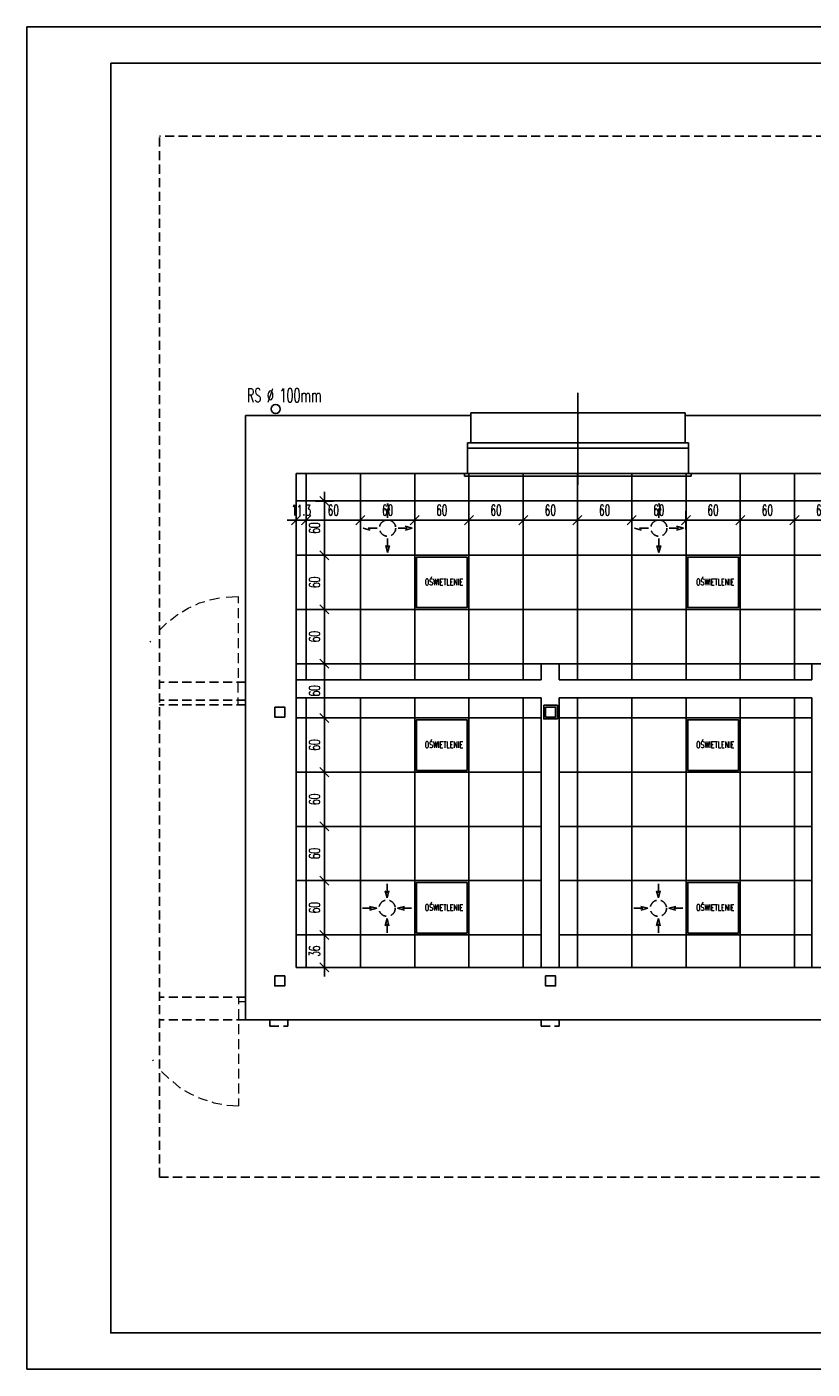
# Model space of a CAD drawing. Extents: x 678233 to 771511, y -128679 to -91169.
# Tile 33 of 62: x 761855 to 762723, y -97092 to -95607. Entities that reach past the tile are written whole.
import ezdxf

# ---------------------------------------------------------------- set-up
doc = ezdxf.new("R2010")
doc.units = 0
doc.linetypes.add('DASHED', pattern=[0.75, 0.5, -0.25])
doc.layers.get('0').update_dxf_attribs({"linetype": 'CONTINUOUS'})
doc.layers.get('Defpoints').update_dxf_attribs({"linetype": 'CONTINUOUS'})
for name, color, linetype in [('INS-ELE', 240, 'CONTINUOUS'), ('OKNA', 4, 'CONTINUOUS'), ('PRZEKROJOWE', 7, 'CONTINUOUS'), ('PRZERYWANA', 9, 'DASHED'), ('SUFITY', 3, 'CONTINUOUS'), ('tabelka', 2, 'CONTINUOUS'), ('WIDOKOWE', 2, 'CONTINUOUS'), ('WYMIAROWE', 1, 'CONTINUOUS')]:
    doc.layers.add(name, color=color, linetype=linetype)
doc.layers.add('PDF_686_ZS31_Felińskiego13_XRF_Parter$widok', color=9, linetype='CONTINUOUS', true_color=0x808080)
doc.styles.add('ROMANS', font='romans.shx', dxfattribs={"width": 0.6})
doc.styles.add('ROMANTS', font='ROMANS.shx', dxfattribs={"width": 0.6})
doc.dimstyles.new('WYMIAR1', dxfattribs={"dimtxt": 5, "dimasz": 1.5, "dimexe": 1.25, "dimexo": 0.625, "dimgap": 0.7, "dimtad": 1, "dimdec": 1, "dimdsep": 46, "dimtxsty": 'Standard', "dimblk1": 'WYMIAR1', "dimblk2": 'WYMIAR1', "dimsah": 1, "dimcen": 2.5, "dimse1": 1, "dimse2": 1, "dimclrd": 256, "dimclrt": 2, "dimadec": 0, "dimazin": 0, "dimtfac": 1, "dimtdec": 1, "dimtofl": 0, "dimtmove": 0, "dimatfit": 3, "dimldrblk": 'WYMIAR1', "dimfxl": 1, "dimtolj": 1, "dimtzin": 0, "dimarcsym": 0})

# ---------------------------------------------------------------- blocks, each defined once
blk = doc.blocks.new('WYMIAR1')
at = {"layer": 'WYMIAROWE'}
for p, q in [((0, 0), (-5, 0)), ((0, 5), (0, -5)), ((5, 0), (0, 0))]:
    blk.add_line(p, q, dxfattribs=at)
at = {"layer": 'WYMIAROWE', "color": 2}
blk.add_line((-2.5, -2.5), (2.5, 2.5), dxfattribs=at)
blk = doc.blocks.new('*D61')
at = {"layer": 'Defpoints', "color": 0, "transparency": 16777216}
for p in [(762163.8, -96152.5), (762152.6, -96168.8), (762163.8, -96168.8)]:
    blk.add_point(p, dxfattribs=at)
at = {"layer": 'WYMIAROWE', "color": 1, "lineweight": -2, "transparency": 16777216}
for p, q in [((762150.6, -96152.5), (762148.6, -96152.5)), ((762165.8, -96152.5), (762167.8, -96152.5))]:
    blk.add_line(p, q, dxfattribs=at)
at = {"layer": 'WYMIAROWE', "color": 1, "lineweight": -2, "transparency": 16777216, "xscale": 2, "yscale": 2, "zscale": 2}
blk.add_blockref('WYMIAR1', (762152.6, -96152.5), dxfattribs=at)
at = {"layer": 'WYMIAROWE', "color": 1, "lineweight": -2, "transparency": 16777216, "xscale": 2, "yscale": 2, "zscale": 2, "rotation": 180}
blk.add_blockref('WYMIAR1', (762163.8, -96152.5), dxfattribs=at)
at = {"layer": 'WYMIAROWE', "color": 4, "transparency": 16777216, "insert": (762158.2, -96141.5), "char_height": 12, "attachment_point": 5, "style": 'ROMANTS'}
blk.add_mtext('\\A1;11.3', dxfattribs=at)
blk = doc.blocks.new('DOT1')
at = {"color": 1, "ltscale": 5}
for p, q in [((0, 33.36), (0, -33.36)), ((29.4, 0), (-47.89, 0))]:
    blk.add_line(p, q, dxfattribs=at)
at = {"color": 8, "ltscale": 5, "const_width": 7.48}
blk.add_lwpolyline([(-3.74, 0, 1), (3.74, 0, 1)], format="xyb", close=True, dxfattribs=at)
blk = doc.blocks.new('*D62')
at = {"layer": 'Defpoints', "color": 0, "transparency": 16777216}
for p in [(762223.8, -96152.5), (762163.8, -96168.8), (762223.8, -96168.8)]:
    blk.add_point(p, dxfattribs=at)
at = {"layer": 'WYMIAROWE', "color": 1, "lineweight": -2, "transparency": 16777216}
blk.add_line((762165.8, -96152.5), (762221.8, -96152.5), dxfattribs=at)
at = {"layer": 'WYMIAROWE', "color": 1, "lineweight": -2, "transparency": 16777216, "xscale": 2, "yscale": 2, "zscale": 2, "rotation": 180}
blk.add_blockref('WYMIAR1', (762163.8, -96152.5), dxfattribs=at)
at = {"layer": 'WYMIAROWE', "color": 1, "lineweight": -2, "transparency": 16777216, "xscale": 2, "yscale": 2, "zscale": 2}
blk.add_blockref('WYMIAR1', (762223.8, -96152.5), dxfattribs=at)
at = {"layer": 'WYMIAROWE', "color": 4, "transparency": 16777216, "insert": (762193.8, -96141.5), "char_height": 12, "attachment_point": 5, "style": 'ROMANTS'}
blk.add_mtext('\\A1;60', dxfattribs=at)
blk = doc.blocks.new('*D63')
at = {"layer": 'Defpoints', "color": 0, "transparency": 16777216}
for p in [(762283.8, -96152.5), (762223.8, -96168.8), (762283.8, -96168.8)]:
    blk.add_point(p, dxfattribs=at)
at = {"layer": 'WYMIAROWE', "color": 1, "lineweight": -2, "transparency": 16777216}
blk.add_line((762225.8, -96152.5), (762281.8, -96152.5), dxfattribs=at)
at = {"layer": 'WYMIAROWE', "color": 1, "lineweight": -2, "transparency": 16777216, "xscale": 2, "yscale": 2, "zscale": 2, "rotation": 180}
blk.add_blockref('WYMIAR1', (762223.8, -96152.5), dxfattribs=at)
at = {"layer": 'WYMIAROWE', "color": 1, "lineweight": -2, "transparency": 16777216, "xscale": 2, "yscale": 2, "zscale": 2}
blk.add_blockref('WYMIAR1', (762283.8, -96152.5), dxfattribs=at)
at = {"layer": 'WYMIAROWE', "color": 4, "transparency": 16777216, "insert": (762253.8, -96141.5), "char_height": 12, "attachment_point": 5, "style": 'ROMANTS'}
blk.add_mtext('\\A1;60', dxfattribs=at)
blk = doc.blocks.new('*D64')
at = {"layer": 'Defpoints', "color": 0, "transparency": 16777216}
for p in [(762343.8, -96152.5), (762283.8, -96168.8), (762343.8, -96168.8)]:
    blk.add_point(p, dxfattribs=at)
at = {"layer": 'WYMIAROWE', "color": 1, "lineweight": -2, "transparency": 16777216}
blk.add_line((762285.8, -96152.5), (762341.8, -96152.5), dxfattribs=at)
at = {"layer": 'WYMIAROWE', "color": 1, "lineweight": -2, "transparency": 16777216, "xscale": 2, "yscale": 2, "zscale": 2, "rotation": 180}
blk.add_blockref('WYMIAR1', (762283.8, -96152.5), dxfattribs=at)
at = {"layer": 'WYMIAROWE', "color": 1, "lineweight": -2, "transparency": 16777216, "xscale": 2, "yscale": 2, "zscale": 2}
blk.add_blockref('WYMIAR1', (762343.8, -96152.5), dxfattribs=at)
at = {"layer": 'WYMIAROWE', "color": 4, "transparency": 16777216, "insert": (762313.8, -96141.5), "char_height": 12, "attachment_point": 5, "style": 'ROMANTS'}
blk.add_mtext('\\A1;60', dxfattribs=at)
blk = doc.blocks.new('*D65')
at = {"layer": 'Defpoints', "color": 0, "transparency": 16777216}
for p in [(762403.8, -96152.5), (762343.8, -96168.8), (762403.8, -96168.8)]:
    blk.add_point(p, dxfattribs=at)
at = {"layer": 'WYMIAROWE', "color": 1, "lineweight": -2, "transparency": 16777216}
blk.add_line((762345.8, -96152.5), (762401.8, -96152.5), dxfattribs=at)
at = {"layer": 'WYMIAROWE', "color": 1, "lineweight": -2, "transparency": 16777216, "xscale": 2, "yscale": 2, "zscale": 2, "rotation": 180}
blk.add_blockref('WYMIAR1', (762343.8, -96152.5), dxfattribs=at)
at = {"layer": 'WYMIAROWE', "color": 1, "lineweight": -2, "transparency": 16777216, "xscale": 2, "yscale": 2, "zscale": 2}
blk.add_blockref('WYMIAR1', (762403.8, -96152.5), dxfattribs=at)
at = {"layer": 'WYMIAROWE', "color": 4, "transparency": 16777216, "insert": (762373.8, -96141.5), "char_height": 12, "attachment_point": 5, "style": 'ROMANTS'}
blk.add_mtext('\\A1;60', dxfattribs=at)
blk = doc.blocks.new('*D66')
at = {"layer": 'Defpoints', "color": 0, "transparency": 16777216}
for p in [(762463.8, -96152.5), (762403.8, -96168.8), (762463.8, -96168.8)]:
    blk.add_point(p, dxfattribs=at)
at = {"layer": 'WYMIAROWE', "color": 1, "lineweight": -2, "transparency": 16777216}
blk.add_line((762405.8, -96152.5), (762461.8, -96152.5), dxfattribs=at)
at = {"layer": 'WYMIAROWE', "color": 1, "lineweight": -2, "transparency": 16777216, "xscale": 2, "yscale": 2, "zscale": 2, "rotation": 180}
blk.add_blockref('WYMIAR1', (762403.8, -96152.5), dxfattribs=at)
at = {"layer": 'WYMIAROWE', "color": 1, "lineweight": -2, "transparency": 16777216, "xscale": 2, "yscale": 2, "zscale": 2}
blk.add_blockref('WYMIAR1', (762463.8, -96152.5), dxfattribs=at)
at = {"layer": 'WYMIAROWE', "color": 4, "transparency": 16777216, "insert": (762433.8, -96141.5), "char_height": 12, "attachment_point": 5, "style": 'ROMANTS'}
blk.add_mtext('\\A1;60', dxfattribs=at)
blk = doc.blocks.new('*D67')
at = {"layer": 'Defpoints', "color": 0, "transparency": 16777216}
for p in [(762523.8, -96152.5), (762463.8, -96168.8), (762523.8, -96168.8)]:
    blk.add_point(p, dxfattribs=at)
at = {"layer": 'WYMIAROWE', "color": 1, "lineweight": -2, "transparency": 16777216}
blk.add_line((762465.8, -96152.5), (762521.8, -96152.5), dxfattribs=at)
at = {"layer": 'WYMIAROWE', "color": 1, "lineweight": -2, "transparency": 16777216, "xscale": 2, "yscale": 2, "zscale": 2, "rotation": 180}
blk.add_blockref('WYMIAR1', (762463.8, -96152.5), dxfattribs=at)
at = {"layer": 'WYMIAROWE', "color": 1, "lineweight": -2, "transparency": 16777216, "xscale": 2, "yscale": 2, "zscale": 2}
blk.add_blockref('WYMIAR1', (762523.8, -96152.5), dxfattribs=at)
at = {"layer": 'WYMIAROWE', "color": 4, "transparency": 16777216, "insert": (762493.8, -96141.5), "char_height": 12, "attachment_point": 5, "style": 'ROMANTS'}
blk.add_mtext('\\A1;60', dxfattribs=at)
blk = doc.blocks.new('*D68')
at = {"layer": 'Defpoints', "color": 0, "transparency": 16777216}
for p in [(762583.8, -96152.5), (762523.8, -96168.8), (762583.8, -96168.8)]:
    blk.add_point(p, dxfattribs=at)
at = {"layer": 'WYMIAROWE', "color": 1, "lineweight": -2, "transparency": 16777216}
blk.add_line((762525.8, -96152.5), (762581.8, -96152.5), dxfattribs=at)
at = {"layer": 'WYMIAROWE', "color": 1, "lineweight": -2, "transparency": 16777216, "xscale": 2, "yscale": 2, "zscale": 2, "rotation": 180}
blk.add_blockref('WYMIAR1', (762523.8, -96152.5), dxfattribs=at)
at = {"layer": 'WYMIAROWE', "color": 1, "lineweight": -2, "transparency": 16777216, "xscale": 2, "yscale": 2, "zscale": 2}
blk.add_blockref('WYMIAR1', (762583.8, -96152.5), dxfattribs=at)
at = {"layer": 'WYMIAROWE', "color": 4, "transparency": 16777216, "insert": (762553.8, -96141.5), "char_height": 12, "attachment_point": 5, "style": 'ROMANTS'}
blk.add_mtext('\\A1;60', dxfattribs=at)
blk = doc.blocks.new('*D69')
at = {"layer": 'Defpoints', "color": 0, "transparency": 16777216}
for p in [(762643.8, -96152.5), (762583.8, -96168.8), (762643.8, -96168.8)]:
    blk.add_point(p, dxfattribs=at)
at = {"layer": 'WYMIAROWE', "color": 1, "lineweight": -2, "transparency": 16777216}
blk.add_line((762585.8, -96152.5), (762641.8, -96152.5), dxfattribs=at)
at = {"layer": 'WYMIAROWE', "color": 1, "lineweight": -2, "transparency": 16777216, "xscale": 2, "yscale": 2, "zscale": 2, "rotation": 180}
blk.add_blockref('WYMIAR1', (762583.8, -96152.5), dxfattribs=at)
at = {"layer": 'WYMIAROWE', "color": 1, "lineweight": -2, "transparency": 16777216, "xscale": 2, "yscale": 2, "zscale": 2}
blk.add_blockref('WYMIAR1', (762643.8, -96152.5), dxfattribs=at)
at = {"layer": 'WYMIAROWE', "color": 4, "transparency": 16777216, "insert": (762613.8, -96141.5), "char_height": 12, "attachment_point": 5, "style": 'ROMANTS'}
blk.add_mtext('\\A1;60', dxfattribs=at)
blk = doc.blocks.new('*D70')
at = {"layer": 'Defpoints', "color": 0, "transparency": 16777216}
for p in [(762703.8, -96152.5), (762643.8, -96168.8), (762703.8, -96168.8)]:
    blk.add_point(p, dxfattribs=at)
at = {"layer": 'WYMIAROWE', "color": 1, "lineweight": -2, "transparency": 16777216}
blk.add_line((762645.8, -96152.5), (762701.8, -96152.5), dxfattribs=at)
at = {"layer": 'WYMIAROWE', "color": 1, "lineweight": -2, "transparency": 16777216, "xscale": 2, "yscale": 2, "zscale": 2, "rotation": 180}
blk.add_blockref('WYMIAR1', (762643.8, -96152.5), dxfattribs=at)
at = {"layer": 'WYMIAROWE', "color": 1, "lineweight": -2, "transparency": 16777216, "xscale": 2, "yscale": 2, "zscale": 2}
blk.add_blockref('WYMIAR1', (762703.8, -96152.5), dxfattribs=at)
at = {"layer": 'WYMIAROWE', "color": 4, "transparency": 16777216, "insert": (762673.8, -96141.5), "char_height": 12, "attachment_point": 5, "style": 'ROMANTS'}
blk.add_mtext('\\A1;60', dxfattribs=at)
blk = doc.blocks.new('*D71')
at = {"layer": 'Defpoints', "color": 0, "transparency": 16777216}
for p in [(762763.8, -96152.5), (762703.8, -96168.8), (762763.8, -96168.8)]:
    blk.add_point(p, dxfattribs=at)
at = {"layer": 'WYMIAROWE', "color": 1, "lineweight": -2, "transparency": 16777216}
blk.add_line((762705.8, -96152.5), (762761.8, -96152.5), dxfattribs=at)
at = {"layer": 'WYMIAROWE', "color": 1, "lineweight": -2, "transparency": 16777216, "xscale": 2, "yscale": 2, "zscale": 2, "rotation": 180}
blk.add_blockref('WYMIAR1', (762703.8, -96152.5), dxfattribs=at)
at = {"layer": 'WYMIAROWE', "color": 1, "lineweight": -2, "transparency": 16777216, "xscale": 2, "yscale": 2, "zscale": 2}
blk.add_blockref('WYMIAR1', (762763.8, -96152.5), dxfattribs=at)
at = {"layer": 'WYMIAROWE', "color": 4, "transparency": 16777216, "insert": (762733.8, -96141.5), "char_height": 12, "attachment_point": 5, "style": 'ROMANTS'}
blk.add_mtext('\\A1;60', dxfattribs=at)
blk = doc.blocks.new('*D81')
at = {"layer": 'Defpoints', "color": 0, "transparency": 16777216}
for p in [(762163.8, -96611.3), (762184, -96611.3), (762163.8, -96647.3)]:
    blk.add_point(p, dxfattribs=at)
at = {"layer": 'WYMIAROWE', "color": 1, "lineweight": -2, "transparency": 16777216}
blk.add_line((762184, -96645.3), (762184, -96613.3), dxfattribs=at)
at = {"layer": 'WYMIAROWE', "color": 1, "lineweight": -2, "transparency": 16777216, "xscale": 2, "yscale": 2, "zscale": 2}
for p, rotation in [((762184, -96611.3), 90), ((762184, -96647.3), 270)]:
    blk.add_blockref('WYMIAR1', p, dxfattribs=dict(at, rotation=rotation))
at = {"layer": 'WYMIAROWE', "color": 4, "transparency": 16777216, "insert": (762173, -96629.3), "char_height": 12, "attachment_point": 5, "rotation": 90, "style": 'ROMANTS'}
blk.add_mtext('\\A1;36', dxfattribs=at)
blk = doc.blocks.new('*D82')
at = {"layer": 'Defpoints', "color": 0, "transparency": 16777216}
for p in [(762163.8, -96551.3), (762184, -96551.3), (762163.8, -96611.3)]:
    blk.add_point(p, dxfattribs=at)
at = {"layer": 'WYMIAROWE', "color": 1, "lineweight": -2, "transparency": 16777216}
blk.add_line((762184, -96609.3), (762184, -96553.3), dxfattribs=at)
at = {"layer": 'WYMIAROWE', "color": 1, "lineweight": -2, "transparency": 16777216, "xscale": 2, "yscale": 2, "zscale": 2}
for p, rotation in [((762184, -96551.3), 90), ((762184, -96611.3), 270)]:
    blk.add_blockref('WYMIAR1', p, dxfattribs=dict(at, rotation=rotation))
at = {"layer": 'WYMIAROWE', "color": 4, "transparency": 16777216, "insert": (762173, -96581.3), "char_height": 12, "attachment_point": 5, "rotation": 90, "style": 'ROMANTS'}
blk.add_mtext('\\A1;60', dxfattribs=at)
blk = doc.blocks.new('*D83')
at = {"layer": 'Defpoints', "color": 0, "transparency": 16777216}
for p in [(762163.8, -96491.3), (762184, -96491.3), (762163.8, -96551.3)]:
    blk.add_point(p, dxfattribs=at)
at = {"layer": 'WYMIAROWE', "color": 1, "lineweight": -2, "transparency": 16777216}
blk.add_line((762184, -96549.3), (762184, -96493.3), dxfattribs=at)
at = {"layer": 'WYMIAROWE', "color": 1, "lineweight": -2, "transparency": 16777216, "xscale": 2, "yscale": 2, "zscale": 2}
for p, rotation in [((762184, -96491.3), 90), ((762184, -96551.3), 270)]:
    blk.add_blockref('WYMIAR1', p, dxfattribs=dict(at, rotation=rotation))
at = {"layer": 'WYMIAROWE', "color": 4, "transparency": 16777216, "insert": (762173, -96521.3), "char_height": 12, "attachment_point": 5, "rotation": 90, "style": 'ROMANTS'}
blk.add_mtext('\\A1;60', dxfattribs=at)
blk = doc.blocks.new('*D84')
at = {"layer": 'Defpoints', "color": 0, "transparency": 16777216}
for p in [(762163.8, -96431.3), (762184, -96431.3), (762163.8, -96491.3)]:
    blk.add_point(p, dxfattribs=at)
at = {"layer": 'WYMIAROWE', "color": 1, "lineweight": -2, "transparency": 16777216}
blk.add_line((762184, -96489.3), (762184, -96433.3), dxfattribs=at)
at = {"layer": 'WYMIAROWE', "color": 1, "lineweight": -2, "transparency": 16777216, "xscale": 2, "yscale": 2, "zscale": 2}
for p, rotation in [((762184, -96431.3), 90), ((762184, -96491.3), 270)]:
    blk.add_blockref('WYMIAR1', p, dxfattribs=dict(at, rotation=rotation))
at = {"layer": 'WYMIAROWE', "color": 4, "transparency": 16777216, "insert": (762173, -96461.3), "char_height": 12, "attachment_point": 5, "rotation": 90, "style": 'ROMANTS'}
blk.add_mtext('\\A1;60', dxfattribs=at)
blk = doc.blocks.new('*D85')
at = {"layer": 'Defpoints', "color": 0, "transparency": 16777216}
for p in [(762163.8, -96371.3), (762184, -96371.3), (762163.8, -96431.3)]:
    blk.add_point(p, dxfattribs=at)
at = {"layer": 'WYMIAROWE', "color": 1, "lineweight": -2, "transparency": 16777216}
blk.add_line((762184, -96429.3), (762184, -96373.3), dxfattribs=at)
at = {"layer": 'WYMIAROWE', "color": 1, "lineweight": -2, "transparency": 16777216, "xscale": 2, "yscale": 2, "zscale": 2}
for p, rotation in [((762184, -96371.3), 90), ((762184, -96431.3), 270)]:
    blk.add_blockref('WYMIAR1', p, dxfattribs=dict(at, rotation=rotation))
at = {"layer": 'WYMIAROWE', "color": 4, "transparency": 16777216, "insert": (762173, -96401.3), "char_height": 12, "attachment_point": 5, "rotation": 90, "style": 'ROMANTS'}
blk.add_mtext('\\A1;60', dxfattribs=at)
blk = doc.blocks.new('*D86')
at = {"layer": 'Defpoints', "color": 0, "transparency": 16777216}
for p in [(762163.8, -96311.3), (762184, -96311.3), (762163.8, -96371.3)]:
    blk.add_point(p, dxfattribs=at)
at = {"layer": 'WYMIAROWE', "color": 1, "lineweight": -2, "transparency": 16777216}
blk.add_line((762184, -96369.3), (762184, -96313.3), dxfattribs=at)
at = {"layer": 'WYMIAROWE', "color": 1, "lineweight": -2, "transparency": 16777216, "xscale": 2, "yscale": 2, "zscale": 2}
for p, rotation in [((762184, -96311.3), 90), ((762184, -96371.3), 270)]:
    blk.add_blockref('WYMIAR1', p, dxfattribs=dict(at, rotation=rotation))
at = {"layer": 'WYMIAROWE', "color": 4, "transparency": 16777216, "insert": (762173, -96341.3), "char_height": 12, "attachment_point": 5, "rotation": 90, "style": 'ROMANTS'}
blk.add_mtext('\\A1;60', dxfattribs=at)
blk = doc.blocks.new('*D87')
at = {"layer": 'Defpoints', "color": 0, "transparency": 16777216}
for p in [(762163.8, -96251.3), (762184, -96251.3), (762163.8, -96311.3)]:
    blk.add_point(p, dxfattribs=at)
at = {"layer": 'WYMIAROWE', "color": 1, "lineweight": -2, "transparency": 16777216}
blk.add_line((762184, -96309.3), (762184, -96253.3), dxfattribs=at)
at = {"layer": 'WYMIAROWE', "color": 1, "lineweight": -2, "transparency": 16777216, "xscale": 2, "yscale": 2, "zscale": 2}
for p, rotation in [((762184, -96251.3), 90), ((762184, -96311.3), 270)]:
    blk.add_blockref('WYMIAR1', p, dxfattribs=dict(at, rotation=rotation))
at = {"layer": 'WYMIAROWE', "color": 4, "transparency": 16777216, "insert": (762173, -96281.3), "char_height": 12, "attachment_point": 5, "rotation": 90, "style": 'ROMANTS'}
blk.add_mtext('\\A1;60', dxfattribs=at)
blk = doc.blocks.new('*D88')
at = {"layer": 'Defpoints', "color": 0, "transparency": 16777216}
for p in [(762163.8, -96191.3), (762184, -96191.3), (762163.8, -96251.3)]:
    blk.add_point(p, dxfattribs=at)
at = {"layer": 'WYMIAROWE', "color": 1, "lineweight": -2, "transparency": 16777216}
blk.add_line((762184, -96249.3), (762184, -96193.3), dxfattribs=at)
at = {"layer": 'WYMIAROWE', "color": 1, "lineweight": -2, "transparency": 16777216, "xscale": 2, "yscale": 2, "zscale": 2}
for p, rotation in [((762184, -96191.3), 90), ((762184, -96251.3), 270)]:
    blk.add_blockref('WYMIAR1', p, dxfattribs=dict(at, rotation=rotation))
at = {"layer": 'WYMIAROWE', "color": 4, "transparency": 16777216, "insert": (762173, -96221.3), "char_height": 12, "attachment_point": 5, "rotation": 90, "style": 'ROMANTS'}
blk.add_mtext('\\A1;60', dxfattribs=at)
blk = doc.blocks.new('*D89')
at = {"layer": 'Defpoints', "color": 0, "transparency": 16777216}
for p in [(762163.8, -96131.3), (762184, -96131.3), (762163.8, -96191.3)]:
    blk.add_point(p, dxfattribs=at)
at = {"layer": 'WYMIAROWE', "color": 1, "lineweight": -2, "transparency": 16777216}
blk.add_line((762184, -96189.3), (762184, -96133.3), dxfattribs=at)
at = {"layer": 'WYMIAROWE', "color": 1, "lineweight": -2, "transparency": 16777216, "xscale": 2, "yscale": 2, "zscale": 2}
for p, rotation in [((762184, -96131.3), 90), ((762184, -96191.3), 270)]:
    blk.add_blockref('WYMIAR1', p, dxfattribs=dict(at, rotation=rotation))
at = {"layer": 'WYMIAROWE', "color": 4, "transparency": 16777216, "insert": (762173, -96161.3), "char_height": 12, "attachment_point": 5, "rotation": 90, "style": 'ROMANTS'}
blk.add_mtext('\\A1;60', dxfattribs=at)

msp = doc.modelspace()

# ---------------------------------------------------------------- linework, layer by layer
at = {"layer": 'Defpoints'}
msp.add_lwpolyline([(761854.91, -95606.74), (763954.91, -95606.74), (763954.91, -97091.74), (761854.91, -97091.74)], close=True, dxfattribs=at)
at = {"layer": 'INS-ELE'}
for points in [[(762285.83, -96221.29), (762285.83, -96193.29), (762341.83, -96193.29), (762341.83, -96249.29), (762285.83, -96249.29)], [(762585.83, -96221.29), (762585.83, -96193.29), (762641.83, -96193.29), (762641.83, -96249.29), (762585.83, -96249.29)], [(762285.83, -96401.29), (762285.83, -96373.29), (762341.83, -96373.29), (762341.83, -96429.29), (762285.83, -96429.29)], [(762585.83, -96401.29), (762585.83, -96373.29), (762641.83, -96373.29), (762641.83, -96429.29), (762585.83, -96429.29)], [(762285.83, -96581.29), (762285.83, -96553.29), (762341.83, -96553.29), (762341.83, -96609.29), (762285.83, -96609.29)], [(762585.83, -96581.29), (762585.83, -96553.29), (762641.83, -96553.29), (762641.83, -96609.29), (762585.83, -96609.29)]]:
    msp.add_lwpolyline(points, close=True, dxfattribs=at)
at = {"layer": 'OKNA'}
for p, q in [((762464.33, -96011.7), (762464.33, -96113.47)), ((762342.08, -96066.79), (762586.58, -96066.79)), ((762342.08, -96072.79), (762586.58, -96072.79))]:
    msp.add_line(p, q, dxfattribs=at)
at = {"layer": 'PDF_686_ZS31_Felińskiego13_XRF_Parter$widok', "lineweight": 0}
for points in [[(762041.68, -96246.16), (762045.92, -96244.03), (762051.86, -96242.34)], [(762056.95, -96240.64), (762059.07, -96240.22), (762067.98, -96238.52)], [(762075.32, -96237.67), (762088.47, -96236.82), (762088.47, -96244.46)], [(762013.68, -96263.13), (762021.31, -96257.19), (762022.16, -96256.34)], [(762026.83, -96253.79), (762033.19, -96249.97), (762036.59, -96248.28)], [(762088.47, -96249.97), (762088.47, -96261.01)], [(762001.37, -96274.58), (762009.43, -96266.52)], [(762088.47, -96266.52), (762088.47, -96277.55)], [(761991.19, -96287.31), (761992.04, -96286.46)], [(762088.47, -96283.07), (762088.47, -96294.1)], [(762088.47, -96299.61), (762088.47, -96310.64)], [(762088.47, -96316.16), (762088.47, -96326.77)], [(762088.32, -96332.28), (762088.32, -96343.31)], [(762088.32, -96348.83), (762088.32, -96356.89), (762093.41, -96356.89)], [(762096.83, -96680.29), (762087.92, -96680.29)], [(762089.19, -96687.93), (762089.19, -96680.29), (762094.28, -96680.29)], [(762096.83, -96680.29), (762090.04, -96680.29)], [(762096.83, -96685.38), (762090.04, -96685.38)], [(762089.19, -96704.48), (762089.19, -96693.45)], [(762089.19, -96721.02), (762089.19, -96709.99)], [(762089.19, -96737.57), (762089.19, -96726.54)], [(762089.19, -96754.11), (762089.19, -96743.08)], [(761993.73, -96749.45), (761994.58, -96750.72)], [(762089.19, -96770.24), (762089.19, -96759.63)], [(762003.91, -96762.6), (762011.97, -96770.24)], [(762016.22, -96773.63), (762023.85, -96779.99), (762024.7, -96780.42)], [(762089.19, -96786.78), (762089.19, -96775.75)], [(762029.37, -96783.39), (762035.73, -96787.21), (762039.13, -96788.48)], [(762044.22, -96791.03), (762048.46, -96792.72), (762054.4, -96794.42)], [(762076.04, -96799.51), (762089.19, -96800.36), (762089.19, -96792.3)], [(762059.49, -96796.12), (762061.61, -96796.97), (762070.52, -96798.66)]]:
    msp.add_lwpolyline(points, dxfattribs=at)
at = {"layer": 'PRZEKROJOWE'}
for p, q in [((762345.83, -96036.79), (762096.83, -96036.79)), ((762096.83, -96036.79), (762096.83, -96705.29)), ((762345.83, -96036.79), (762345.83, -96066.79)), ((762902.83, -96036.79), (762582.83, -96036.79)), ((762582.83, -96036.79), (762582.83, -96066.79)), ((762342.08, -96089.29), (762342.08, -96066.79)), ((762586.58, -96089.29), (762586.58, -96066.79)), ((762342.08, -96089.29), (762342.08, -96100.79)), ((762586.58, -96089.29), (762586.58, -96100.79)), ((762152.58, -96100.79), (762152.58, -96355.29)), ((762342.08, -96100.79), (762152.58, -96100.79)), ((762707.08, -96100.79), (762586.58, -96100.79)), ((762707.08, -96100.79), (762899.08, -96100.79)), ((762152.58, -96355.29), (762152.58, -96647.29)), ((762707.08, -96647.29), (762152.58, -96647.29)), ((762707.08, -96647.29), (763299.58, -96647.29)), ((762096.83, -96705.29), (763339.58, -96705.29)), ((762096.83, -96705.29), (763502.7, -96705.29))]:
    msp.add_line(p, q, dxfattribs=at)
for points in [[(762129.08, -96359.29), (762140.08, -96359.29), (762140.08, -96370.29), (762129.08, -96370.29)], [(762426.58, -96357.29), (762441.58, -96357.29), (762441.58, -96372.29), (762426.58, -96372.29)], [(762428.58, -96359.29), (762439.58, -96359.29), (762439.58, -96370.29), (762428.58, -96370.29)], [(762129.08, -96656.79), (762140.08, -96656.79), (762140.08, -96667.79), (762129.08, -96667.79)], [(762428.58, -96656.79), (762439.58, -96656.79), (762439.58, -96667.79), (762428.58, -96667.79)]]:
    msp.add_lwpolyline(points, close=True, dxfattribs=at)
msp.add_circle((762130.13, -96029.53), 5, dxfattribs=at)
at = {"layer": 'PRZERYWANA', "ltscale": 20}
for p, q in [((763502.7, -95727.83), (762001.48, -95727.83)), ((762001.48, -96879.2), (762001.48, -95727.83)), ((762096.83, -96331.79), (762001.48, -96331.79)), ((762096.83, -96351.8), (762001.48, -96351.8)), ((762096.83, -96356.89), (762001.48, -96356.89)), ((762096.83, -96680.29), (762001.48, -96680.29)), ((762096.83, -96680.29), (762040.1, -96680.29)), ((762096.83, -96705.29), (762001.48, -96705.29)), ((762001.48, -96879.2), (763502.7, -96879.2))]:
    msp.add_line(p, q, dxfattribs=at)
at = {"layer": 'PRZERYWANA', "color": 190, "ltscale": 20}
for p, q in [((762253.83, -96149.75), (762253.83, -96134.17)), ((762253.83, -96134.17), (762255.92, -96141.96)), ((762553.83, -96149.75), (762553.83, -96134.17)), ((762553.83, -96134.17), (762555.92, -96141.96)), ((762242.28, -96161.29), (762226.7, -96161.29)), ((762226.7, -96161.29), (762234.49, -96163.39)), ((762265.37, -96161.29), (762280.95, -96161.29)), ((762280.95, -96161.29), (762273.16, -96159.2)), ((762280.95, -96161.29), (762273.16, -96163.39)), ((762542.28, -96161.29), (762526.7, -96161.29)), ((762526.7, -96161.29), (762534.49, -96163.39)), ((762565.37, -96161.29), (762580.95, -96161.29)), ((762580.95, -96161.29), (762573.16, -96159.2)), ((762580.95, -96161.29), (762573.16, -96163.39)), ((762253.83, -96188.42), (762251.73, -96180.63)), ((762253.83, -96172.84), (762253.83, -96188.42)), ((762253.83, -96188.42), (762255.92, -96180.63)), ((762553.83, -96188.42), (762551.73, -96180.63)), ((762553.83, -96172.84), (762553.83, -96188.42)), ((762553.83, -96188.42), (762555.92, -96180.63)), ((762253.3, -96554.7), (762253.3, -96570.28)), ((762553.3, -96554.7), (762553.3, -96570.28)), ((762253.3, -96570.28), (762251.2, -96562.49)), ((762253.3, -96570.28), (762255.39, -96562.49)), ((762553.3, -96570.28), (762551.2, -96562.49)), ((762553.3, -96570.28), (762555.39, -96562.49)), ((762226.17, -96581.82), (762241.76, -96581.82)), ((762241.76, -96581.82), (762233.96, -96579.73)), ((762241.76, -96581.82), (762233.96, -96583.92)), ((762264.84, -96581.82), (762272.63, -96579.73)), ((762280.42, -96581.82), (762264.84, -96581.82)), ((762264.84, -96581.82), (762272.63, -96583.92)), ((762526.17, -96581.82), (762541.76, -96581.82)), ((762541.76, -96581.82), (762533.96, -96579.73)), ((762541.76, -96581.82), (762533.96, -96583.92)), ((762564.84, -96581.82), (762572.63, -96579.73)), ((762580.42, -96581.82), (762564.84, -96581.82)), ((762564.84, -96581.82), (762572.63, -96583.92)), ((762253.3, -96593.36), (762251.2, -96601.16)), ((762253.3, -96608.95), (762253.3, -96593.36)), ((762253.3, -96593.36), (762255.39, -96601.16)), ((762553.3, -96593.36), (762551.2, -96601.16)), ((762553.3, -96608.95), (762553.3, -96593.36)), ((762553.3, -96593.36), (762555.39, -96601.16))]:
    msp.add_line(p, q, dxfattribs=at)
at = {"layer": 'PRZERYWANA', "ltscale": 20}
for points in [[(762123.58, -96705.29), (762123.58, -96712.29), (762143.58, -96712.29), (762143.58, -96712.29), (762143.58, -96705.29)], [(762423.58, -96705.29), (762423.58, -96712.29), (762443.58, -96712.29), (762443.58, -96712.29), (762443.58, -96705.29)]]:
    msp.add_lwpolyline(points, dxfattribs=at)
at = {"layer": 'PRZERYWANA', "color": 190, "ltscale": 20}
for centre in [(762253.83, -96161.29), (762553.83, -96161.29), (762253.3, -96581.82), (762553.3, -96581.82)]:
    msp.add_circle(centre, 8.97, dxfattribs=at)
at = {"layer": 'SUFITY'}
for p, q in [((762163.83, -96329.04), (762163.83, -96100.79)), ((762223.83, -96329.04), (762223.83, -96100.79)), ((762283.83, -96329.04), (762283.83, -96100.79)), ((762342.08, -96100.79), (762586.58, -96100.79)), ((762343.83, -96329.04), (762343.83, -96100.79)), ((762403.83, -96329.04), (762403.83, -96100.79)), ((762463.83, -96329.04), (762463.83, -96100.79)), ((762523.83, -96329.04), (762523.83, -96100.79)), ((762583.83, -96329.04), (762583.83, -96100.79)), ((762643.83, -96329.04), (762643.83, -96100.79)), ((762703.83, -96329.04), (762703.83, -96100.79)), ((762152.58, -96131.29), (763310.58, -96131.29)), ((762152.58, -96191.29), (763310.58, -96191.29)), ((762152.58, -96251.29), (763310.58, -96251.29)), ((762152.58, -96311.29), (763310.58, -96311.29)), ((762423.58, -96311.29), (762423.58, -96329.04)), ((762443.58, -96311.29), (762423.58, -96311.29)), ((762443.58, -96311.29), (762443.58, -96329.04)), ((762723.08, -96311.29), (762723.08, -96329.04)), ((762743.08, -96311.29), (762723.08, -96311.29)), ((762423.58, -96329.04), (762152.58, -96329.04)), ((762723.08, -96329.04), (762443.58, -96329.04)), ((762423.58, -96349.04), (762152.58, -96349.04)), ((762163.83, -96647.29), (762163.83, -96349.04)), ((762223.83, -96647.29), (762223.83, -96349.04)), ((762283.83, -96647.29), (762283.83, -96349.04)), ((762343.83, -96647.29), (762343.83, -96349.04)), ((762403.83, -96647.29), (762403.83, -96349.04)), ((762423.58, -96349.04), (762423.58, -96647.29)), ((762443.58, -96349.04), (762443.58, -96647.29)), ((762723.08, -96349.04), (762443.58, -96349.04)), ((762463.83, -96647.29), (762463.83, -96349.04)), ((762523.83, -96647.29), (762523.83, -96349.04)), ((762583.83, -96647.29), (762583.83, -96349.04)), ((762643.83, -96647.29), (762643.83, -96349.04)), ((762703.83, -96647.29), (762703.83, -96349.04)), ((762723.08, -96349.04), (762723.08, -96647.29)), ((762423.58, -96371.29), (762152.58, -96371.29)), ((762723.08, -96371.29), (762443.58, -96371.29)), ((762423.58, -96431.29), (762152.58, -96431.29)), ((762723.08, -96431.29), (762443.58, -96431.29)), ((762423.58, -96491.29), (762152.58, -96491.29)), ((762723.08, -96491.29), (762443.58, -96491.29)), ((762423.58, -96551.29), (762152.58, -96551.29)), ((762723.08, -96551.29), (762443.58, -96551.29)), ((762423.58, -96611.29), (762152.58, -96611.29)), ((762723.08, -96611.29), (762443.58, -96611.29))]:
    msp.add_line(p, q, dxfattribs=at)
at = {"layer": 'tabelka'}
msp.add_lwpolyline([(761947.77, -95646.74), (763524.2, -95646.74), (763524.2, -97051.74), (761947.77, -97051.74)], close=True, dxfattribs=at)
at = {"layer": 'WIDOKOWE'}
for p, q in [((762345.83, -96033.79), (762582.83, -96033.79)), ((762345.83, -96036.79), (762345.83, -96033.79)), ((762582.83, -96036.79), (762582.83, -96033.79)), ((762345.83, -96066.79), (762342.08, -96066.79)), ((762582.83, -96066.79), (762586.58, -96066.79)), ((762338.97, -96100.79), (762338.97, -96103.79)), ((762338.97, -96103.79), (762589.58, -96103.79)), ((762589.58, -96100.79), (762589.58, -96103.79))]:
    msp.add_line(p, q, dxfattribs=at)

# ---------------------------------------------------------------- texts
at = {"layer": 'INS-ELE', "style": 'ROMANS', "width": 0.6}
for p in [(762295.03, -96224.48), (762595.03, -96224.48), (762295.03, -96404.48), (762595.03, -96404.48), (762295.03, -96584.48), (762595.03, -96584.48)]:
    msp.add_text('OŚWIETLENIE', height=6.9359, dxfattribs=at).set_placement(p)
at = {"layer": 'PRZERYWANA', "ltscale": 20, "style": 'ROMANTS', "width": 0.6}
msp.add_text('RS %%C 100mm', height=15.0341, dxfattribs=at).set_placement((762098.36, -96021.97))

# ---------------------------------------------------------------- dimensions: what is measured, and where the dimension line sits
at = {"layer": 'WYMIAROWE'}
for base, p1, p2, picture, middle in [((762184, -96131.29), (762163.83, -96191.29), (762163.83, -96131.29), '*D89', (762173, -96161.29)), ((762184, -96191.29), (762163.83, -96251.29), (762163.83, -96191.29), '*D88', (762173, -96221.29)), ((762184, -96251.29), (762163.83, -96311.29), (762163.83, -96251.29), '*D87', (762173, -96281.29)), ((762184, -96311.29), (762163.83, -96371.29), (762163.83, -96311.29), '*D86', (762173, -96341.29)), ((762184, -96371.29), (762163.83, -96431.29), (762163.83, -96371.29), '*D85', (762173, -96401.29)), ((762184, -96431.29), (762163.83, -96491.29), (762163.83, -96431.29), '*D84', (762173, -96461.29)), ((762184, -96491.29), (762163.83, -96551.29), (762163.83, -96491.29), '*D83', (762173, -96521.29)), ((762184, -96551.29), (762163.83, -96611.29), (762163.83, -96551.29), '*D82', (762173, -96581.29)), ((762184, -96611.29), (762163.83, -96647.29), (762163.83, -96611.29), '*D81', (762173, -96629.29))]:
    dim = msp.add_linear_dim(base=base, p1=p1, p2=p2, angle=90, dimstyle='WYMIAR1', override={"dimtxt": 12, "dimasz": 2, "dimexe": 7, "dimexo": 5, "dimgap": 5, "dimzin": 12, "dimtxsty": 'ROMANTS', "dimcen": 0, "dimclrd": 1, "dimclrt": 4, "dimtfac": 0.005, "dimtix": 1, "dimldrblk": 'DOT1', "dimtzin": 12}, dxfattribs=at)
    dim.commit()
    dim.dimension.update_dxf_attribs({"geometry": picture, "text_midpoint": middle})
for base, p1, p2, picture, middle in [((762163.82539102, -96152.49401135), (762152.57539102, -96168.8341383), (762163.82539102, -96168.8341383), '*D61', (762158.20039102, -96141.49401135)), ((762223.83, -96152.49), (762163.83, -96168.83), (762223.83, -96168.83), '*D62', (762193.83, -96141.49)), ((762283.83, -96152.49), (762223.83, -96168.83), (762283.83, -96168.83), '*D63', (762253.83, -96141.49)), ((762343.83, -96152.49), (762283.83, -96168.83), (762343.83, -96168.83), '*D64', (762313.83, -96141.49)), ((762403.83, -96152.49), (762343.83, -96168.83), (762403.83, -96168.83), '*D65', (762373.83, -96141.49)), ((762463.83, -96152.49), (762403.83, -96168.83), (762463.83, -96168.83), '*D66', (762433.83, -96141.49)), ((762523.83, -96152.49), (762463.83, -96168.83), (762523.83, -96168.83), '*D67', (762493.83, -96141.49)), ((762583.83, -96152.49), (762523.83, -96168.83), (762583.83, -96168.83), '*D68', (762553.83, -96141.49)), ((762643.83, -96152.49), (762583.83, -96168.83), (762643.83, -96168.83), '*D69', (762613.83, -96141.49)), ((762703.83, -96152.49), (762643.83, -96168.83), (762703.83, -96168.83), '*D70', (762673.83, -96141.49)), ((762763.83, -96152.49), (762703.83, -96168.83), (762763.83, -96168.83), '*D71', (762733.83, -96141.49))]:
    dim = msp.add_linear_dim(base=base, p1=p1, p2=p2, dimstyle='WYMIAR1', override={"dimtxt": 12, "dimasz": 2, "dimexe": 7, "dimexo": 5, "dimgap": 5, "dimzin": 12, "dimtxsty": 'ROMANTS', "dimcen": 0, "dimclrd": 1, "dimclrt": 4, "dimtfac": 0.005, "dimtix": 1, "dimldrblk": 'DOT1', "dimtzin": 12}, dxfattribs=at)
    dim.commit()
    dim.dimension.update_dxf_attribs({"geometry": picture, "text_midpoint": middle})

doc.saveas('drawing.dxf')
